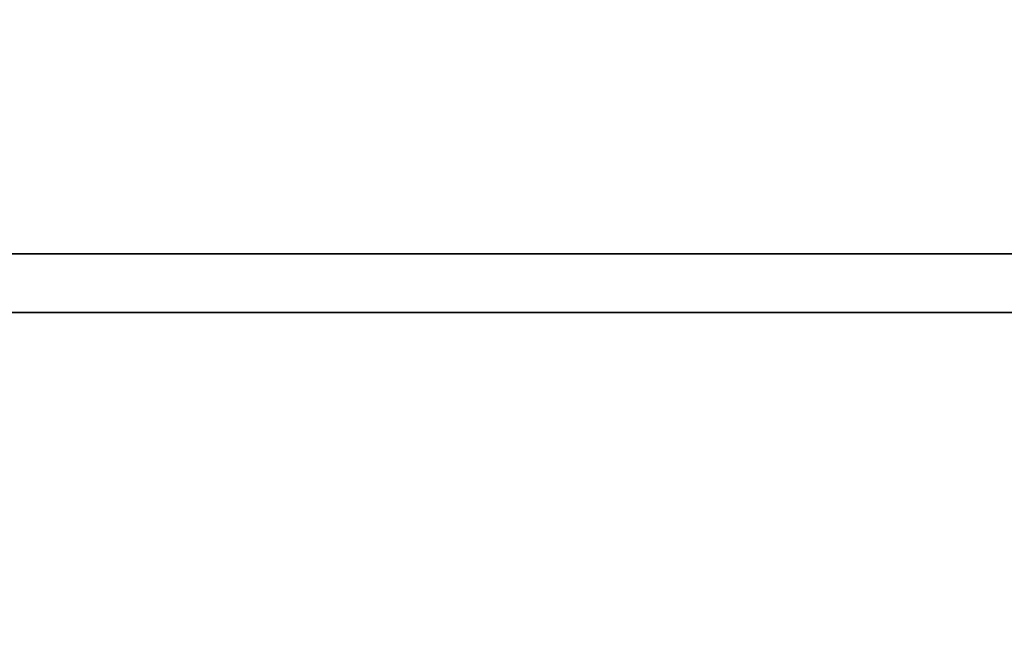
# Model space of a CAD drawing. Header units: millimetres. Extents: x 281 to 538, y 95 to 171.
# Tile 44 of 58: x 474.195 to 474.724, y 114.775 to 115.11. Entities that reach past the tile are written whole.
import ezdxf

# ---------------------------------------------------------------- set-up
doc = ezdxf.new("R2010")
doc.units = ezdxf.units.MM
doc.header["$LTSCALE"] = 0.1
for name, color, linetype in [('2', 7, 'CONTINUOUS'), ('DIM', 4, 'CONTINUOUS'), ('layer 1', 7, 'CONTINUOUS')]:
    doc.layers.add(name, color=color, linetype=linetype)

# ---------------------------------------------------------------- blocks, each defined once
blk = doc.blocks.new('TBI MOTION logo(完整正式版)')
at = {"layer": 'layer 1', "color": 22, "lineweight": 35}
blk.add_open_spline([(75.90875, -9.47875), (75.90875, -9.47875), (75.90875, -12.28625), (75.90875, -12.28625), (75.90875, -12.28625), (75.90875, -12.28625), (75.90875, -12.47875), (75.90875, -12.47875), (75.90875, -12.47875), (75.90875, -12.47875), (75.71625, -12.47875), (75.71625, -12.47875), (75.71625, -12.47875), (75.71625, -12.47875), (-88.32875, -12.47875), (-88.32875, -12.47875), (-88.32875, -12.47875), (-88.32875, -12.47875), (-88.32875, -13.29375), (-88.32875, -13.29375), (-88.32875, -13.29375), (-88.32875, -13.29375), (82.89125, -13.29375), (82.89125, -13.29375), (82.89125, -13.29375), (82.89125, -13.29375), (75.90875, -9.47875), (75.90875, -9.47875)], degree=3, knots=[0, 0, 0, 0, 0.14285714, 0.14285714, 0.14285714, 0.14285715, 0.28571429, 0.28571429, 0.28571429, 0.2857143, 0.42857143, 0.42857143, 0.42857143, 0.42857144, 0.57142857, 0.57142857, 0.57142857, 0.57142858, 0.71428571, 0.71428571, 0.71428571, 0.71428572, 0.85714286, 0.85714286, 0.85714286, 0.85714287, 1, 1, 1, 1], dxfattribs=at)

msp = doc.modelspace()

# ---------------------------------------------------------------- linework, layer by layer
at = {"layer": '2', "color": 0, "linetype": 'Continuous'}
msp.add_open_spline([(474.42681, 119.79474), (474.48016, 118.5287), (474.59201, 117.33398), (475.39423, 115.90299), (475.78128, 115.49393), (476.81702, 114.93023), (477.45935, 114.77825), (478.78158, 114.77499), (479.4263, 114.92337), (480.47162, 115.48516), (480.85802, 115.89005), (481.66688, 117.31674), (481.78228, 118.52593), (481.83575, 119.79474)], degree=3, knots=[0, 0, 0, 0, 0.25, 0.25, 0.375, 0.375, 0.5, 0.5, 0.625, 0.625, 0.75, 0.75, 1, 1, 1, 1], dxfattribs=at)

# ---------------------------------------------------------------- block references
at = {"layer": 'DIM', "color": 7, "xscale": 0.0385559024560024, "yscale": 0.0385559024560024, "zscale": 0.0385559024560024}
msp.add_blockref('TBI MOTION logo(完整正式版)', (472.41045, 115.46488), dxfattribs=at)

doc.saveas('drawing.dxf')
